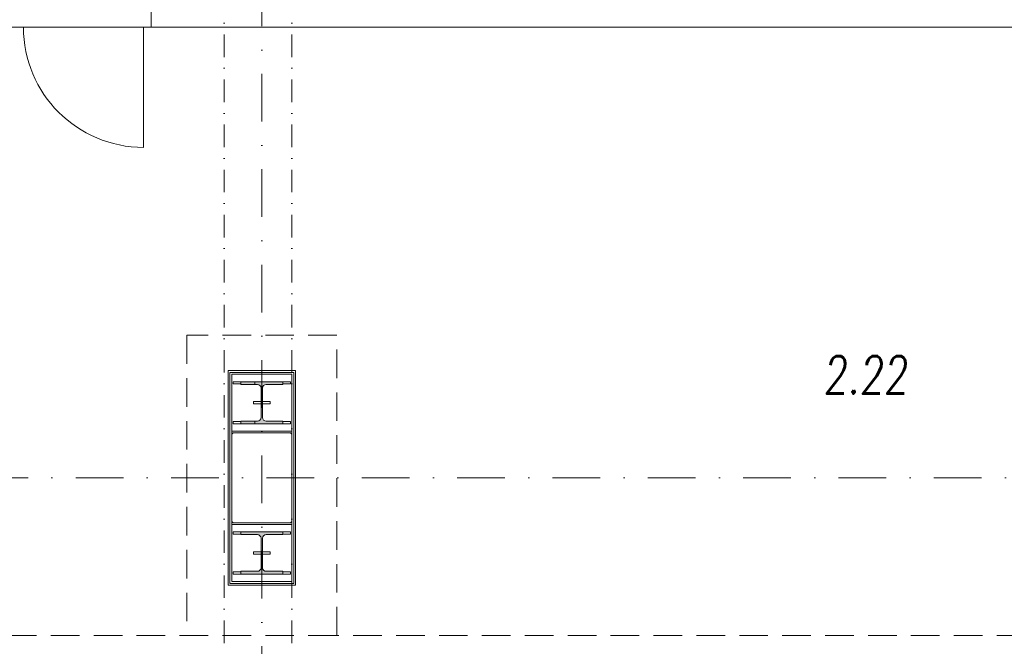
# Model space of a CAD drawing. Header units: millimetres. Extents: x 144573 to 336993, y 74252 to 247042.
# Tile 111 of 256: x 152099 to 158656, y 175734 to 179905. Entities that reach past the tile are written whole.
import ezdxf

# ---------------------------------------------------------------- set-up
doc = ezdxf.new("R2010")
doc.units = ezdxf.units.MM
for name, pattern in [('CK_Čerchovaná 50', [6, 3, -1.5, 0, -1.5]), ('ČERCHOVANÁ', [25.4, 12.7, -6.35, 0, -6.35]), ('ČÁRKOVANÁ', [19.05, 12.7, -6.35])]:
    doc.linetypes.add(name, pattern=pattern)
for name, color, linetype, lineweight in [('DVERE', 255, 'Continuous', 0), ('HU-obrys', 255, 'Continuous', 0), ('HU-slaba odstin sedi 254', 255, 'Continuous', 0), ('NOVA', 255, 'Continuous', 0), ('NOVÁ TENKÁ', 255, 'Continuous', 0), ('NOVÁ TLUSTÁ', 255, 'Continuous', 0), ('OSY', 255, 'Continuous', 0), ('POPIS2', 255, 'Continuous', 0), ('TENKA', 255, 'Continuous', 0)]:
    doc.layers.add(name, color=color, linetype=linetype, lineweight=lineweight)
doc.styles.add('CS-ROMANS', font='romans.shx', dxfattribs={"width": 0.75, "oblique": 5})

# ---------------------------------------------------------------- blocks, each defined once
blk = doc.blocks.new('A$C3D6541C4')
at = {"layer": 'HU-slaba odstin sedi 254'}
h = blk.add_hatch(dxfattribs=at)
h.set_pattern_fill('ANGLE', color=256)
h.set_pattern_definition([(0, (0, 0), (0, 6.985), [5.08, -1.905]), (90, (0, 0), (-6.985, 4e-16), [5.08, -1.905])])
h.paths.add_polyline_path([(0.14, -0.262), (0.02925, -0.262, -0.4142136), (0.00525, -0.238), (0.00525, -0.14), (0.00525, -0.042, -0.4142136), (0.02925, -0.018), (0.14, -0.018), (0.14, 0), (0, 0), (-0.14, 0), (-0.14, -0.018), (-0.02925, -0.018, -0.4142136), (-0.00525, -0.042), (-0.00525, -0.14), (-0.00525, -0.238, -0.4142136), (-0.02925, -0.262), (-0.14, -0.262), (-0.14, -0.28), (0, -0.28), (0.14, -0.28)])
h = blk.add_hatch(color=256, dxfattribs=at)
h.dxf.hatch_style = 1
h.paths.add_polyline_path([(0.14, -0.262), (0.02925, -0.262, -0.4142136), (0.00525, -0.238), (0.00525, -0.14), (0.00525, -0.042, -0.4142136), (0.02925, -0.018), (0.14, -0.018), (0.14, 0), (0, 0), (-0.14, 0), (-0.14, -0.018), (-0.02925, -0.018, -0.4142136), (-0.00525, -0.042), (-0.00525, -0.14), (-0.00525, -0.238, -0.4142136), (-0.02925, -0.262), (-0.14, -0.262), (-0.14, -0.28), (0, -0.28), (0.14, -0.28)])
for p, q in [((0, 0), (-0.14, 0)), ((-0.14, 0), (-0.14, -0.018)), ((0, 0), (0.14, 0)), ((0.14, 0), (0.14, -0.018)), ((-0.14, -0.018), (-0.02925, -0.018)), ((-0.00525, -0.042), (-0.00525, -0.14)), ((0.00525, -0.042), (0.00525, -0.14)), ((0.14, -0.018), (0.02925, -0.018)), ((-0.00525, -0.238), (-0.00525, -0.14)), ((0.00525, -0.238), (0.00525, -0.14)), ((-0.14, -0.262), (-0.02925, -0.262)), ((-0.14, -0.28), (-0.14, -0.262)), ((0.14, -0.262), (0.02925, -0.262)), ((0.14, -0.28), (0.14, -0.262)), ((0, -0.28), (-0.14, -0.28)), ((0, -0.28), (0.14, -0.28))]:
    blk.add_line(p, q)
for centre, start, end in [((-0.02925, -0.042), 0, 90), ((0.02925, -0.042), 90, 180), ((-0.02925, -0.238), 270, 0), ((0.02925, -0.238), 180, 270)]:
    blk.add_arc(centre, 0.024, start, end)
blk = doc.blocks.new('sloup')
at = {"layer": 'HU-obrys', "ltscale": 100}
blk.add_lwpolyline([(180238.3, 182689.8), (180238.3, 183269.8), (180228.3, 183279.8), (179848.3, 183279.8), (179838.3, 183269.8), (179838.3, 182689.8), (179848.3, 182679.8), (180228.3, 182679.8)], close=True, dxfattribs=at)
at = {"layer": 'NOVÁ TENKÁ'}
for points in [[(180238.3, 183669.8), (179838.3, 183669.8), (179838.3, 183289.8), (180238.3, 183289.8)], [(179898.3, 183619.8), (179898.3, 183604.8), (179848.3, 183604.8), (179848.3, 183619.8)], [(180228.3, 183619.8), (180228.3, 183604.8), (180178.3, 183604.8), (180178.3, 183619.8)], [(180033.1, 183487.3), (180033.1, 183472.3), (179983.1, 183472.3), (179983.1, 183487.3)], [(180043.6, 183487.3), (180043.6, 183472.3), (180093.6, 183472.3), (180093.6, 183487.3)], [(179898.3, 183354.8), (179898.3, 183339.8), (179848.3, 183339.8), (179848.3, 183354.8)], [(180228.3, 183354.8), (180228.3, 183339.8), (180178.3, 183339.8), (180178.3, 183354.8)], [(180238.3, 182289.8), (179838.3, 182289.8), (179838.3, 182669.8), (180238.3, 182669.8)], [(179898.3, 182604.8), (179898.3, 182619.8), (179848.3, 182619.8), (179848.3, 182604.8)], [(180228.3, 182604.8), (180228.3, 182619.8), (180178.3, 182619.8), (180178.3, 182604.8)], [(180033.1, 182472.3), (180033.1, 182487.3), (179983.1, 182487.3), (179983.1, 182472.3)], [(180043.6, 182472.3), (180043.6, 182487.3), (180093.6, 182487.3), (180093.6, 182472.3)], [(179898.3, 182339.8), (179898.3, 182354.8), (179848.3, 182354.8), (179848.3, 182339.8)], [(180228.3, 182339.8), (180228.3, 182354.8), (180178.3, 182354.8), (180178.3, 182339.8)]]:
    blk.add_lwpolyline(points, close=True, dxfattribs=at)
at = {"layer": 'NOVÁ TLUSTÁ', "ltscale": 5}
for points in [[(179813.3, 183694.8), (179813.3, 182264.8), (180263.3, 182264.8), (180263.3, 183694.8)], [(179825.8, 183682.3), (179825.8, 182277.3), (180250.8, 182277.3), (180250.8, 183682.3)], [(179838.3, 183669.8), (179838.3, 182289.8), (180238.3, 182289.8), (180238.3, 183669.8)]]:
    blk.add_lwpolyline(points, close=True, dxfattribs=at)
at = {"layer": 'NOVÁ TENKÁ', "xscale": -1000, "yscale": 1000}
blk.add_blockref('A$C3D6541C4', (180038.3, 183619.8), dxfattribs=at)
at = {"layer": 'NOVÁ TENKÁ', "xscale": 1000, "yscale": 1000, "rotation": 180}
blk.add_blockref('A$C3D6541C4', (180038.3, 182339.8), dxfattribs=at)

msp = doc.modelspace()

# ---------------------------------------------------------------- linework, layer by layer
at = {"layer": 'DVERE'}
msp.add_lwpolyline([(152973.98, 179855.259), (152973.98, 179955.259)], close=True, dxfattribs=at)
msp.add_lwpolyline([(152923.98, 179855.259), (152923.98, 179055.259, -0.41421356), (152123.98, 179855.259)], format="xyb", close=True, dxfattribs=at)
at = {"layer": 'NOVA'}
for p, q in [((155683.98, 179855.259), (154883.98, 179855.259)), ((158838.98, 179855.259), (158038.98, 179855.259))]:
    msp.add_line(p, q, dxfattribs=at)
at = {"layer": 'NOVA', "linetype": 'ČÁRKOVANÁ', "ltscale": 15}
for points in [[(154211.48, 175805.259), (147911.48, 175805.259), (147911.48, 197105.259), (154211.48, 197105.259)], [(154211.48, 175805.259), (154211.48, 177805.259), (153211.48, 177805.259), (153211.48, 175805.259)], [(160511.48, 175805.259), (154211.48, 175805.259)]]:
    msp.add_lwpolyline(points, dxfattribs=at)
at = {"layer": 'NOVA'}
for points in [[(151898.98, 179855.259), (153673.98, 179855.259)], [(153673.98, 179855.259), (154883.98, 179855.259)], [(155683.98, 179855.259), (158038.98, 179855.259)]]:
    msp.add_lwpolyline(points, close=True, dxfattribs=at)
at = {"layer": 'OSY', "linetype": 'ČERCHOVANÁ', "ltscale": 25}
for p, q in [((153711.48, 199232.667), (153711.48, 174158.02)), ((173748.036, 176855.259), (146109.064, 176855.259))]:
    msp.add_line(p, q, dxfattribs=at)
at = {"layer": 'TENKA', "linetype": 'CK_Čerchovaná 50', "ltscale": 50}
for p, q in [((153461.48, 174855.259), (153461.48, 198055.259)), ((153911.48, 174855.259), (153911.48, 198055.259))]:
    msp.add_line(p, q, dxfattribs=at)

# ---------------------------------------------------------------- block references
at = {"layer": 'NOVÁ TLUSTÁ'}
msp.add_blockref('sloup', (-26326.844, -6124.547), dxfattribs=at)

# ---------------------------------------------------------------- texts
at = {"layer": 'POPIS2', "ltscale": 15, "style": 'CS-ROMANS', "oblique": 5, "width": 0.75}
msp.add_text('2.22', height=250, dxfattribs=at).set_placement((157450.768, 177416.004))

doc.saveas('drawing.dxf')
